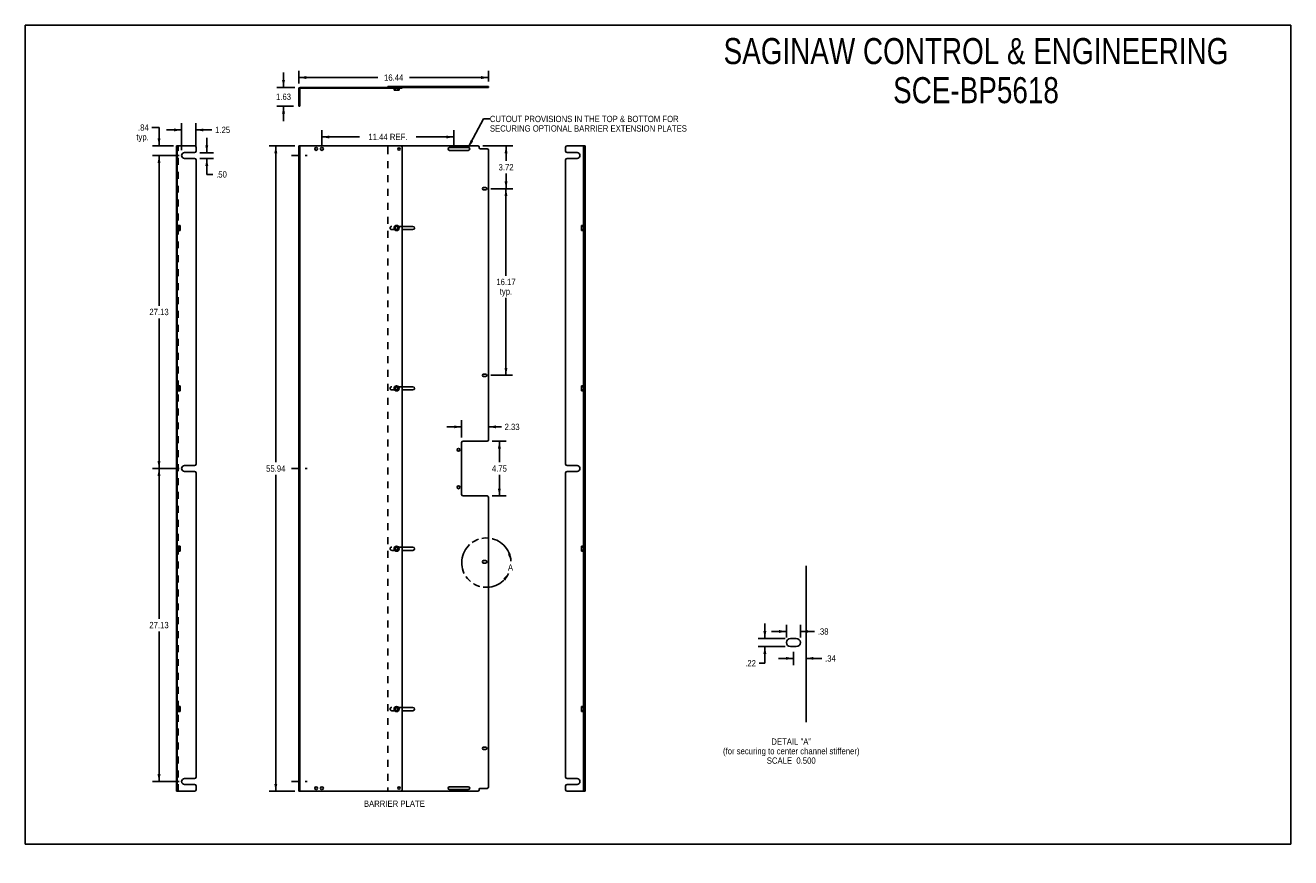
# Model space of a CAD drawing. Header units: inches. Extents: x 0 to 110, y -45 to 71.
import ezdxf

# ---------------------------------------------------------------- set-up
doc = ezdxf.new("R2010")
doc.units = ezdxf.units.IN
doc.header["$LTSCALE"] = 6.032258
doc.header["$MEASUREMENT"] = 0
for name, pattern in [('DASHED', [0.2, 0.1, -0.1]), ('HIDDEN', [0.2, 0.1, -0.1]), ('PHANTOM', [0.8, 0.45, -0.05, 0.1, -0.05, 0.1, -0.05])]:
    doc.linetypes.add(name, pattern=pattern)
doc.layers.get('0').update_dxf_attribs({"linetype": 'CONTINUOUS'})
for name, color, linetype in [('02___PRT_ALL_AXES', 7, 'CONTINUOUS'), ('DEFAULT_2', 8, 'HIDDEN'), ('DEFAULT_3', 7, 'PHANTOM'), ('DIMENSIONS', 7, 'CONTINUOUS')]:
    doc.layers.add(name, color=color, linetype=linetype)
doc.styles.get("Standard").update_dxf_attribs({"font": 'txt', "width": 0.8})
doc.dimstyles.new('DIMSTYLE_1', dxfattribs={"dimtxt": 0.548387, "dimasz": 0.645161, "dimexe": 0.09, "dimexo": 0.07, "dimgap": 0.0425, "dimtad": 0, "dimtih": 1, "dimtoh": 1, "dimzin": 4, "dimdsep": 46, "dimtxsty": 'Standard', "dimblk": '_FILLED', "dimblk1": '_FILLED', "dimblk2": '_FILLED', "dimcen": 0.09, "dimadec": 0, "dimazin": 0, "dimtfac": 1, "dimtofl": 0, "dimtmove": 0, "dimatfit": 3, "dimldrblk": '_FILLED', "dimfxl": 1, "dimtolj": 1, "dimtzin": 4, "dimarcsym": 0})
doc.dimstyles.new('DIMSTYLE_2', dxfattribs={"dimtxt": 0.548387, "dimasz": 0.645161, "dimexe": 0.09, "dimexo": 0.07, "dimgap": 0.0425, "dimtad": 0, "dimtih": 1, "dimtoh": 1, "dimlfac": 0.31, "dimzin": 4, "dimdsep": 46, "dimtxsty": 'Standard', "dimblk": '_FILLED', "dimblk1": '_FILLED', "dimblk2": '_FILLED', "dimcen": 0.09, "dimadec": 0, "dimazin": 0, "dimtfac": 1, "dimtofl": 0, "dimtmove": 0, "dimatfit": 3, "dimldrblk": '_FILLED', "dimfxl": 1, "dimtolj": 1, "dimtzin": 4, "dimarcsym": 0})
doc.dimstyles.get("Standard").update_dxf_attribs({"dimtxt": 0.548387, "dimasz": 0.645161, "dimexe": 0.09, "dimexo": 0.07, "dimgap": 0.09, "dimtad": 0, "dimtih": 1, "dimtoh": 1, "dimzin": 4, "dimdsep": 46, "dimtxsty": 'Standard', "dimblk": '_FILLED', "dimblk1": '_FILLED', "dimblk2": '_FILLED', "dimcen": 0.09, "dimadec": 0, "dimazin": 0, "dimtp": 0.01, "dimtm": 0.01, "dimtfac": 1, "dimtofl": 0, "dimtmove": 0, "dimatfit": 3, "dimldrblk": '_FILLED', "dimfxl": 1, "dimtolj": 1, "dimtzin": 4, "dimarcsym": 0})

# ---------------------------------------------------------------- blocks, each defined once
blk = doc.blocks.new('_FILLED')
at = {"color": 0, "linetype": 'ByBlock'}
blk.add_solid([(0, 0), (-1, 0.2), (-1, -0.2)], dxfattribs=at)
blk = doc.blocks.new('*D1')
at = {"layer": 'DIMENSIONS', "color": 2, "linetype": 'Continuous'}
for p, q in [((13.34, 59.68), (11.01, 59.68)), ((11.59, 59.68), (11.59, 46.67)), ((11.59, 32.56), (11.59, 45.57)), ((13.34, 32.56), (11.01, 32.56))]:
    blk.add_line(p, q, dxfattribs=at)
at = {"layer": 'DIMENSIONS', "color": 2, "linetype": 'Continuous', "xscale": 0.6451612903, "yscale": 0.6451612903, "zscale": 0.6451612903}
for p, rotation in [((11.59, 59.68), 90), ((11.59, 32.56), 270)]:
    blk.add_blockref('_FILLED', p, dxfattribs=dict(at, rotation=rotation))
at = {"layer": 'DIMENSIONS', "color": 2, "linetype": 'Continuous', "insert": (11.59, 46.4), "char_height": 0.548, "width": 2.1935, "attachment_point": 2, "line_spacing_factor": 0.9}
blk.add_mtext('27.13', dxfattribs=at)
blk = doc.blocks.new('*D2')
at = {"layer": 'DIMENSIONS', "color": 2, "linetype": 'Continuous'}
for p, q in [((13.34, 32.56), (11.01, 32.56)), ((11.59, 32.56), (11.59, 19.54)), ((11.59, 5.43), (11.59, 18.45)), ((13.34, 5.43), (11.01, 5.43))]:
    blk.add_line(p, q, dxfattribs=at)
at = {"layer": 'DIMENSIONS', "color": 2, "linetype": 'Continuous', "xscale": 0.6451612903, "yscale": 0.6451612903, "zscale": 0.6451612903}
for p, rotation in [((11.59, 32.56), 90), ((11.59, 5.43), 270)]:
    blk.add_blockref('_FILLED', p, dxfattribs=dict(at, rotation=rotation))
at = {"layer": 'DIMENSIONS', "color": 2, "linetype": 'Continuous', "insert": (11.59, 19.27), "char_height": 0.548, "width": 2.1935, "attachment_point": 2, "line_spacing_factor": 0.9}
blk.add_mtext('27.13', dxfattribs=at)
blk = doc.blocks.new('*D3')
at = {"layer": 'DIMENSIONS', "color": 2, "linetype": 'Continuous'}
for p, q in [((40.34, 56.81), (42.24, 56.81)), ((41.66, 56.81), (41.66, 49.27)), ((41.66, 40.64), (41.66, 47.35)), ((40.34, 40.64), (42.24, 40.64))]:
    blk.add_line(p, q, dxfattribs=at)
at = {"layer": 'DIMENSIONS', "color": 2, "linetype": 'Continuous', "xscale": 0.6451612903, "yscale": 0.6451612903, "zscale": 0.6451612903}
for p, rotation in [((41.66, 56.81), 90), ((41.66, 40.64), 270)]:
    blk.add_blockref('_FILLED', p, dxfattribs=dict(at, rotation=rotation))
at = {"layer": 'DIMENSIONS', "color": 2, "linetype": 'Continuous', "insert": (41.66, 49), "char_height": 0.548, "width": 2.1935, "attachment_point": 2, "line_spacing_factor": 0.9}
blk.add_mtext('16.17\\Ptyp.', dxfattribs=at)
blk = doc.blocks.new('*D4')
at = {"layer": 'DIMENSIONS', "color": 2, "linetype": 'Continuous'}
for p, q in [((39.66, 60.53), (42.25, 60.53)), ((41.67, 60.53), (41.67, 59.22)), ((41.67, 56.81), (41.67, 58.12)), ((40.34, 56.81), (42.25, 56.81))]:
    blk.add_line(p, q, dxfattribs=at)
at = {"layer": 'DIMENSIONS', "color": 2, "linetype": 'Continuous', "xscale": 0.6451612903, "yscale": 0.6451612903, "zscale": 0.6451612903}
for p, rotation in [((41.67, 60.53), 90), ((41.67, 56.81), 270)]:
    blk.add_blockref('_FILLED', p, dxfattribs=dict(at, rotation=rotation))
at = {"layer": 'DIMENSIONS', "color": 2, "linetype": 'Continuous', "insert": (41.67, 58.94), "char_height": 0.548, "width": 1.7548, "attachment_point": 2, "line_spacing_factor": 0.9}
blk.add_mtext('3.72', dxfattribs=at)
blk = doc.blocks.new('*D5')
at = {"layer": 'DIMENSIONS', "color": 2, "linetype": 'Continuous'}
for p, q in [((23.71, 65.92), (23.71, 67.02)), ((40.15, 66.11), (40.15, 67.02)), ((23.71, 66.44), (30.56, 66.44)), ((40.15, 66.44), (33.3, 66.44))]:
    blk.add_line(p, q, dxfattribs=at)
at = {"layer": 'DIMENSIONS', "color": 2, "linetype": 'Continuous', "xscale": 0.6451612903, "yscale": 0.6451612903, "zscale": 0.6451612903, "rotation": 180}
blk.add_blockref('_FILLED', (23.71, 66.44), dxfattribs=at)
at = {"layer": 'DIMENSIONS', "color": 2, "linetype": 'Continuous', "xscale": 0.6451612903, "yscale": 0.6451612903, "zscale": 0.6451612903}
blk.add_blockref('_FILLED', (40.15, 66.44), dxfattribs=at)
at = {"layer": 'DIMENSIONS', "color": 2, "linetype": 'Continuous', "insert": (31.93, 66.71), "char_height": 0.548, "width": 2.1935, "attachment_point": 2, "line_spacing_factor": 0.9}
blk.add_mtext('16.44', dxfattribs=at)
blk = doc.blocks.new('*D6')
at = {"layer": 'DIMENSIONS', "color": 2, "linetype": 'Continuous'}
for p, q in [((40.47, 34.93), (41.68, 34.93)), ((41.09, 34.93), (41.09, 33.11)), ((41.09, 30.18), (41.09, 32.01)), ((40.47, 30.18), (41.68, 30.18))]:
    blk.add_line(p, q, dxfattribs=at)
at = {"layer": 'DIMENSIONS', "color": 2, "linetype": 'Continuous', "xscale": 0.6451612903, "yscale": 0.6451612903, "zscale": 0.6451612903}
for p, rotation in [((41.09, 34.93), 90), ((41.09, 30.18), 270)]:
    blk.add_blockref('_FILLED', p, dxfattribs=dict(at, rotation=rotation))
at = {"layer": 'DIMENSIONS', "color": 2, "linetype": 'Continuous', "insert": (41.09, 32.83), "char_height": 0.548, "width": 1.7548, "attachment_point": 2, "line_spacing_factor": 0.9}
blk.add_mtext('4.75', dxfattribs=at)
blk = doc.blocks.new('*D7')
at = {"layer": 'DIMENSIONS', "color": 2, "linetype": 'Continuous'}
for p, q in [((37.82, 35.26), (37.82, 36.75)), ((37.82, 36.17), (36.53, 36.17)), ((40.15, 36.17), (41.26, 36.17))]:
    blk.add_line(p, q, dxfattribs=at)
at = {"layer": 'DIMENSIONS', "color": 2, "linetype": 'Continuous', "xscale": 0.6451612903, "yscale": 0.6451612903, "zscale": 0.6451612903}
blk.add_blockref('_FILLED', (37.82, 36.17), dxfattribs=at)
at = {"layer": 'DIMENSIONS', "color": 2, "linetype": 'Continuous', "xscale": 0.6451612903, "yscale": 0.6451612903, "zscale": 0.6451612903, "rotation": 180}
blk.add_blockref('_FILLED', (40.15, 36.17), dxfattribs=at)
at = {"layer": 'DIMENSIONS', "color": 2, "linetype": 'Continuous', "insert": (41.54, 36.44), "char_height": 0.548, "width": 1.7548, "attachment_point": 1, "line_spacing_factor": 0.9}
blk.add_mtext('2.33', dxfattribs=at)
blk = doc.blocks.new('*D8')
at = {"layer": 'DIMENSIONS', "color": 2, "linetype": 'Continuous'}
for p, q in [((64.1, 17.83), (64.1, 19.12)), ((65.87, 17.83), (63.52, 17.83)), ((65.87, 17.13), (63.52, 17.13)), ((64.1, 17.13), (64.1, 15.69)), ((64.1, 15.69), (63.6, 15.69))]:
    blk.add_line(p, q, dxfattribs=at)
at = {"layer": 'DIMENSIONS', "color": 2, "linetype": 'Continuous', "xscale": 0.6451612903, "yscale": 0.6451612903, "zscale": 0.6451612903}
for p, rotation in [((64.1, 17.83), 270), ((64.1, 17.13), 90)]:
    blk.add_blockref('_FILLED', p, dxfattribs=dict(at, rotation=rotation))
at = {"layer": 'DIMENSIONS', "color": 2, "linetype": 'Continuous', "insert": (63.33, 15.96), "char_height": 0.548, "width": 1.3161, "attachment_point": 3, "line_spacing_factor": 0.9}
blk.add_mtext('.22', dxfattribs=at)
blk = doc.blocks.new('*D9')
at = {"layer": 'DIMENSIONS', "color": 2, "linetype": 'Continuous'}
for p, q in [((65.97, 17.93), (65.97, 19.02)), ((67.18, 17.93), (67.18, 19.02)), ((65.97, 18.44), (64.68, 18.44)), ((67.18, 18.44), (68.41, 18.44))]:
    blk.add_line(p, q, dxfattribs=at)
at = {"layer": 'DIMENSIONS', "color": 2, "linetype": 'Continuous', "xscale": 0.6451612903, "yscale": 0.6451612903, "zscale": 0.6451612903}
blk.add_blockref('_FILLED', (65.97, 18.44), dxfattribs=at)
at = {"layer": 'DIMENSIONS', "color": 2, "linetype": 'Continuous', "xscale": 0.6451612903, "yscale": 0.6451612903, "zscale": 0.6451612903, "rotation": 180}
blk.add_blockref('_FILLED', (67.18, 18.44), dxfattribs=at)
at = {"layer": 'DIMENSIONS', "color": 2, "linetype": 'Continuous', "insert": (68.69, 18.71), "char_height": 0.548, "width": 1.3161, "attachment_point": 1, "line_spacing_factor": 0.9}
blk.add_mtext('.38', dxfattribs=at)
blk = doc.blocks.new('*D10')
at = {"layer": 'DIMENSIONS', "color": 2, "linetype": 'Continuous'}
for p, q in [((11.59, 62.1), (10.98, 62.1)), ((11.59, 60.53), (11.59, 62.1)), ((12.84, 60.53), (11.01, 60.53)), ((13.34, 59.68), (11.01, 59.68)), ((11.59, 59.68), (11.59, 58.39))]:
    blk.add_line(p, q, dxfattribs=at)
at = {"layer": 'DIMENSIONS', "color": 2, "linetype": 'Continuous', "xscale": 0.6451612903, "yscale": 0.6451612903, "zscale": 0.6451612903}
for p, rotation in [((11.59, 60.53), 270), ((11.59, 59.68), 90)]:
    blk.add_blockref('_FILLED', p, dxfattribs=dict(at, rotation=rotation))
at = {"layer": 'DIMENSIONS', "color": 2, "linetype": 'Continuous', "insert": (10.7, 62.38), "char_height": 0.548, "width": 1.7548, "attachment_point": 3, "line_spacing_factor": 0.9}
blk.add_mtext('.84\\Ptyp.', dxfattribs=at)
blk = doc.blocks.new('*D11')
at = {"layer": 'DIMENSIONS', "color": 2, "linetype": 'Continuous'}
for p, q in [((22.38, 65.59), (22.38, 66.88)), ((23.37, 65.59), (21.8, 65.59)), ((23.26, 63.96), (21.8, 63.96)), ((22.38, 63.96), (22.38, 62.67))]:
    blk.add_line(p, q, dxfattribs=at)
at = {"layer": 'DIMENSIONS', "color": 2, "linetype": 'Continuous', "xscale": 0.6451612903, "yscale": 0.6451612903, "zscale": 0.6451612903}
for p, rotation in [((22.38, 65.59), 270), ((22.38, 63.96), 90)]:
    blk.add_blockref('_FILLED', p, dxfattribs=dict(at, rotation=rotation))
at = {"layer": 'DIMENSIONS', "color": 2, "linetype": 'Continuous', "insert": (22.38, 65.05), "char_height": 0.548, "width": 1.7548, "attachment_point": 2, "line_spacing_factor": 0.9}
blk.add_mtext('1.63', dxfattribs=at)
blk = doc.blocks.new('*D12')
at = {"layer": 'DIMENSIONS', "color": 2, "linetype": 'Continuous'}
for p, q in [((23.37, 60.53), (21.13, 60.53)), ((21.71, 60.53), (21.71, 33.11)), ((21.71, 4.59), (21.71, 32.01)), ((23.37, 4.59), (21.13, 4.59))]:
    blk.add_line(p, q, dxfattribs=at)
at = {"layer": 'DIMENSIONS', "color": 2, "linetype": 'Continuous', "xscale": 0.6451612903, "yscale": 0.6451612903, "zscale": 0.6451612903}
for p, rotation in [((21.71, 60.53), 90), ((21.71, 4.59), 270)]:
    blk.add_blockref('_FILLED', p, dxfattribs=dict(at, rotation=rotation))
at = {"layer": 'DIMENSIONS', "color": 2, "linetype": 'Continuous', "insert": (21.71, 32.83), "char_height": 0.548, "width": 2.1935, "attachment_point": 2, "line_spacing_factor": 0.9}
blk.add_mtext('55.94', dxfattribs=at)
blk = doc.blocks.new('*D13')
at = {"layer": 'DIMENSIONS', "color": 2, "linetype": 'Continuous'}
for p, q in [((66.57, 16.67), (66.57, 15.53)), ((66.57, 16.11), (65.28, 16.11)), ((67.67, 16.11), (69.04, 16.11))]:
    blk.add_line(p, q, dxfattribs=at)
at = {"layer": 'DIMENSIONS', "color": 2, "linetype": 'Continuous', "xscale": 0.6451612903, "yscale": 0.6451612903, "zscale": 0.6451612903}
blk.add_blockref('_FILLED', (66.57, 16.11), dxfattribs=at)
at = {"layer": 'DIMENSIONS', "color": 2, "linetype": 'Continuous', "xscale": 0.6451612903, "yscale": 0.6451612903, "zscale": 0.6451612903, "rotation": 180}
blk.add_blockref('_FILLED', (67.67, 16.11), dxfattribs=at)
at = {"layer": 'DIMENSIONS', "color": 2, "linetype": 'Continuous', "insert": (69.32, 16.38), "char_height": 0.548, "width": 1.3161, "attachment_point": 1, "line_spacing_factor": 0.9}
blk.add_mtext('.34', dxfattribs=at)
blk = doc.blocks.new('*D14')
at = {"layer": 'DIMENSIONS', "color": 2, "linetype": 'Continuous'}
for p, q in [((25.71, 60.58), (25.71, 61.87)), ((37.15, 60.58), (37.15, 61.87)), ((25.71, 61.29), (28.96, 61.29)), ((37.15, 61.29), (33.89, 61.29))]:
    blk.add_line(p, q, dxfattribs=at)
at = {"layer": 'DIMENSIONS', "color": 2, "linetype": 'Continuous', "xscale": 0.6451612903, "yscale": 0.6451612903, "zscale": 0.6451612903, "rotation": 180}
blk.add_blockref('_FILLED', (25.71, 61.29), dxfattribs=at)
at = {"layer": 'DIMENSIONS', "color": 2, "linetype": 'Continuous', "xscale": 0.6451612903, "yscale": 0.6451612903, "zscale": 0.6451612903}
blk.add_blockref('_FILLED', (37.15, 61.29), dxfattribs=at)
at = {"layer": 'DIMENSIONS', "color": 2, "linetype": 'Continuous', "insert": (31.43, 61.57), "char_height": 0.548, "width": 4.3871, "attachment_point": 2, "line_spacing_factor": 0.9}
blk.add_mtext('11.44 REF.', dxfattribs=at)
blk = doc.blocks.new('*D15')
at = {"layer": 'DIMENSIONS', "color": 2, "linetype": 'Continuous'}
for p, q in [((15.73, 59.93), (15.73, 61.22)), ((15.12, 59.93), (16.31, 59.93)), ((15.12, 59.43), (16.31, 59.43)), ((15.73, 59.43), (15.73, 58.05)), ((15.73, 58.05), (16.26, 58.05))]:
    blk.add_line(p, q, dxfattribs=at)
at = {"layer": 'DIMENSIONS', "color": 2, "linetype": 'Continuous', "xscale": 0.6451612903, "yscale": 0.6451612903, "zscale": 0.6451612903}
for p, rotation in [((15.73, 59.93), 270), ((15.73, 59.43), 90)]:
    blk.add_blockref('_FILLED', p, dxfattribs=dict(at, rotation=rotation))
at = {"layer": 'DIMENSIONS', "color": 2, "linetype": 'Continuous', "insert": (16.54, 58.32), "char_height": 0.548, "width": 1.3161, "attachment_point": 1, "line_spacing_factor": 0.9}
blk.add_mtext('.50', dxfattribs=at)
blk = doc.blocks.new('*D16')
at = {"layer": 'DIMENSIONS', "color": 2, "linetype": 'Continuous'}
for p, q in [((13.54, 61.9), (12.25, 61.9)), ((13.54, 60.14), (13.54, 62.48)), ((14.79, 60.51), (14.79, 62.48)), ((14.79, 61.9), (16.17, 61.9))]:
    blk.add_line(p, q, dxfattribs=at)
at = {"layer": 'DIMENSIONS', "color": 2, "linetype": 'Continuous', "xscale": 0.6451612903, "yscale": 0.6451612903, "zscale": 0.6451612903}
blk.add_blockref('_FILLED', (13.54, 61.9), dxfattribs=at)
at = {"layer": 'DIMENSIONS', "color": 2, "linetype": 'Continuous', "xscale": 0.6451612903, "yscale": 0.6451612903, "zscale": 0.6451612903, "rotation": 180}
blk.add_blockref('_FILLED', (14.79, 61.9), dxfattribs=at)
at = {"layer": 'DIMENSIONS', "color": 2, "linetype": 'Continuous', "insert": (16.45, 62.18), "char_height": 0.548, "width": 1.7548, "attachment_point": 1, "line_spacing_factor": 0.9}
blk.add_mtext('1.25', dxfattribs=at)

msp = doc.modelspace()

# ---------------------------------------------------------------- linework, layer by layer
at = {"color": 7, "linetype": 'Continuous'}
for p, q in [((0, 0), (0, 70.968)), ((0, 70.968), (109.677, 70.968)), ((109.677, 0), (109.677, 70.968)), ((23.782, 65.468), (23.782, 63.96)), ((23.824, 65.51), (32.677, 65.51)), ((31.427, 65.66), (31.427, 65.585)), ((31.427, 65.66), (40.147, 65.66)), ((31.957, 65.51), (31.957, 65.35)), ((32.397, 65.35), (31.957, 65.35)), ((31.967, 65.34), (31.957, 65.35)), ((32.387, 65.34), (31.967, 65.34)), ((32.387, 65.34), (32.397, 65.35)), ((32.397, 65.51), (32.397, 65.35)), ((32.677, 65.51), (32.677, 65.585)), ((39.334, 65.66), (39.334, 65.585)), ((40.147, 65.66), (40.147, 65.585)), ((23.782, 63.96), (23.707, 63.96)), ((13.095, 4.59), (13.095, 60.528)), ((13.095, 60.528), (13.17, 60.528)), ((23.707, 60.528), (32.552, 60.528)), ((23.782, 60.528), (23.782, 59.934)), ((32.677, 60.403), (32.677, 4.715)), ((46.828, 60.403), (46.828, 60.059)), ((46.953, 60.528), (48.528, 60.528)), ((48.378, 4.59), (48.378, 60.528)), ((48.528, 4.59), (48.528, 60.528)), ((23.782, 59.934), (23.707, 59.934)), ((23.782, 59.434), (23.707, 59.434)), ((23.782, 59.434), (23.782, 32.809)), ((46.828, 59.309), (46.828, 32.934)), ((46.953, 59.934), (47.828, 59.934)), ((46.953, 59.434), (47.828, 59.434)), ((48.528, 60.278), (48.453, 60.278)), ((48.208, 53.613), (48.218, 53.623)), ((48.208, 53.193), (48.208, 53.613)), ((48.208, 53.193), (48.218, 53.183)), ((48.218, 53.183), (48.218, 53.623)), ((48.378, 53.623), (48.218, 53.623)), ((48.378, 53.183), (48.218, 53.183)), ((48.208, 39.717), (48.218, 39.727)), ((48.208, 39.297), (48.208, 39.717)), ((48.218, 39.287), (48.218, 39.727)), ((48.378, 39.727), (48.218, 39.727)), ((48.208, 39.297), (48.218, 39.287)), ((48.378, 39.287), (48.218, 39.287)), ((48.528, 34.934), (48.453, 34.934)), ((23.782, 32.809), (23.707, 32.809)), ((23.782, 32.309), (23.707, 32.309)), ((23.782, 32.309), (23.782, 5.684)), ((46.828, 32.184), (46.828, 5.809)), ((46.953, 32.809), (47.828, 32.809)), ((46.953, 32.309), (47.828, 32.309)), ((48.528, 30.184), (48.453, 30.184)), ((48.208, 25.821), (48.218, 25.831)), ((48.208, 25.401), (48.208, 25.821)), ((48.208, 25.401), (48.218, 25.391)), ((48.378, 25.831), (48.218, 25.831)), ((48.218, 25.391), (48.218, 25.831)), ((48.378, 25.391), (48.218, 25.391)), ((48.208, 11.925), (48.218, 11.935)), ((48.208, 11.505), (48.208, 11.925)), ((48.208, 11.505), (48.218, 11.495)), ((48.378, 11.935), (48.218, 11.935)), ((48.218, 11.495), (48.218, 11.935)), ((48.378, 11.495), (48.218, 11.495)), ((23.782, 5.684), (23.707, 5.684)), ((46.953, 5.684), (47.828, 5.684)), ((13.095, 4.59), (13.17, 4.59)), ((23.782, 5.184), (23.707, 5.184)), ((23.707, 4.59), (32.552, 4.59)), ((23.782, 5.184), (23.782, 4.59)), ((46.828, 5.059), (46.828, 4.715)), ((46.953, 5.184), (47.828, 5.184)), ((46.953, 4.59), (48.528, 4.59)), ((48.528, 4.84), (48.453, 4.84)), ((0, 0), (109.677, 0))]:
    msp.add_line(p, q, dxfattribs=at)
at = {"color": 3, "linetype": 'Continuous'}
for p, q in [((23.707, 63.96), (23.707, 65.468)), ((23.824, 65.585), (40.147, 65.585)), ((13.17, 4.59), (13.17, 60.528)), ((13.17, 60.528), (14.67, 60.528)), ((14.795, 60.403), (14.795, 60.059)), ((23.707, 59.934), (23.707, 60.528)), ((39.209, 60.528), (32.552, 60.528)), ((39.334, 60.403), (39.334, 60.34)), ((48.453, 4.59), (48.453, 60.528)), ((14.67, 59.934), (13.795, 59.934)), ((14.67, 59.434), (13.795, 59.434)), ((14.795, 59.309), (14.795, 32.934)), ((23.707, 32.809), (23.707, 59.434)), ((40.022, 60.278), (39.397, 60.278)), ((40.147, 35.059), (40.147, 60.153)), ((37.817, 30.309), (37.817, 34.809)), ((40.022, 34.934), (37.942, 34.934)), ((14.67, 32.809), (13.795, 32.809)), ((14.67, 32.309), (13.795, 32.309)), ((14.795, 32.184), (14.795, 5.809)), ((23.707, 5.684), (23.707, 32.309)), ((40.022, 30.184), (37.942, 30.184)), ((40.147, 4.965), (40.147, 30.059)), ((67.668, 10.575), (67.668, 24.125)), ((14.67, 5.684), (13.795, 5.684)), ((14.67, 4.59), (13.17, 4.59)), ((14.67, 5.184), (13.795, 5.184)), ((14.795, 5.059), (14.795, 4.715)), ((23.707, 4.59), (23.707, 5.184)), ((32.552, 4.59), (39.209, 4.59)), ((39.334, 4.715), (39.334, 4.778)), ((40.022, 4.84), (39.397, 4.84))]:
    msp.add_line(p, q, dxfattribs=at)
at = {"color": 7, "linetype": 'Continuous'}
for centre, radius in [((32.177, 53.403), 0.22), ((32.177, 53.403), 0.21), ((32.177, 53.403), 0.135), ((32.177, 53.403), 0.125), ((32.177, 39.507), 0.22), ((32.177, 39.507), 0.21), ((32.177, 39.507), 0.135), ((32.177, 39.507), 0.125), ((32.177, 25.611), 0.22), ((32.177, 25.611), 0.21), ((32.177, 25.611), 0.135), ((32.177, 25.611), 0.125), ((32.177, 11.715), 0.22), ((32.177, 11.715), 0.21), ((32.177, 11.715), 0.135), ((32.177, 11.715), 0.125)]:
    msp.add_circle(centre, radius, dxfattribs=at)
at = {"color": 3, "linetype": 'Continuous'}
for centre in [(37.547, 34.184), (37.547, 30.934)]:
    msp.add_circle(centre, 0.125, dxfattribs=at)
for centre, radius, start, end in [((23.824, 65.468), 0.117, 90, 180), ((14.67, 60.403), 0.125, 0, 90), ((39.209, 60.403), 0.125, 0, 90), ((39.397, 60.34), 0.0625, 180, 270), ((14.67, 60.059), 0.125, 270, 360), ((14.67, 59.309), 0.125, 0, 90), ((40.022, 60.153), 0.125, 0, 90), ((37.942, 34.809), 0.125, 90, 180), ((40.022, 35.059), 0.125, 270, 360), ((14.67, 32.934), 0.125, 270, 360), ((14.67, 32.184), 0.125, 0, 90), ((37.942, 30.309), 0.125, 180, 270), ((40.022, 30.059), 0.125, 0, 90), ((14.67, 5.809), 0.125, 270, 360), ((14.67, 5.059), 0.125, 0, 90), ((14.67, 4.715), 0.125, 270, 360), ((39.209, 4.715), 0.125, 270, 360), ((39.397, 4.778), 0.0625, 90, 180), ((40.022, 4.965), 0.125, 270, 360)]:
    msp.add_arc(centre, radius, start, end, dxfattribs=at)
at = {"color": 7, "linetype": 'Continuous'}
for centre, radius, start, end in [((23.824, 65.468), 0.042, 90, 180), ((32.552, 60.403), 0.125, 0, 90), ((46.953, 60.403), 0.125, 90, 180), ((46.953, 60.059), 0.125, 180, 270), ((46.953, 59.309), 0.125, 90, 180), ((46.953, 32.934), 0.125, 180, 270), ((46.953, 32.184), 0.125, 90, 180), ((46.953, 5.809), 0.125, 180, 270), ((32.552, 4.715), 0.125, 270, 360), ((46.953, 5.059), 0.125, 90, 180), ((46.953, 4.715), 0.125, 180, 270)]:
    msp.add_arc(centre, radius, start, end, dxfattribs=at)
at = {"layer": '02___PRT_ALL_AXES', "color": 8, "linetype": 'HIDDEN'}
for p, q in [((23.707, 65.21), (23.707, 64.96)), ((23.782, 65.21), (23.707, 65.21)), ((23.782, 65.21), (23.782, 64.96)), ((25.082, 65.51), (25.082, 65.585)), ((25.332, 65.585), (25.082, 65.585)), ((25.332, 65.51), (25.082, 65.51)), ((25.332, 65.51), (25.332, 65.585)), ((25.582, 65.51), (25.582, 65.585)), ((25.832, 65.585), (25.582, 65.585)), ((25.832, 65.51), (25.582, 65.51)), ((25.832, 65.51), (25.832, 65.585)), ((31.614, 65.585), (31.614, 65.66)), ((31.615, 65.66), (33.739, 65.66)), ((31.615, 65.585), (33.739, 65.585)), ((32.005, 65.585), (32.005, 65.51)), ((32.005, 65.51), (32.505, 65.51)), ((32.287, 65.51), (32.287, 65.585)), ((32.349, 65.585), (32.349, 65.51)), ((32.505, 65.51), (32.505, 65.585)), ((33.739, 65.585), (33.739, 65.66)), ((36.647, 65.66), (38.522, 65.66)), ((36.647, 65.66), (36.647, 65.585)), ((36.647, 65.585), (38.522, 65.585)), ((38.522, 65.66), (38.522, 65.585)), ((39.619, 65.66), (39.619, 65.585)), ((39.62, 65.66), (39.994, 65.66)), ((39.62, 65.585), (39.994, 65.585)), ((39.994, 65.66), (39.994, 65.585)), ((13.095, 60.133), (13.095, 60.383)), ((13.245, 60.383), (13.095, 60.383)), ((13.17, 60.383), (13.17, 60.133)), ((13.245, 60.355), (13.17, 60.355)), ((13.245, 60.383), (13.245, 60.133)), ((48.378, 60.133), (48.378, 60.383)), ((48.528, 60.383), (48.378, 60.383)), ((48.453, 60.355), (48.378, 60.355)), ((48.453, 60.383), (48.453, 60.133)), ((48.528, 60.383), (48.528, 60.133)), ((13.095, 60.133), (13.245, 60.133)), ((13.245, 60.137), (13.17, 60.137)), ((23.782, 59.934), (23.707, 59.934)), ((23.707, 59.434), (23.782, 59.434)), ((48.453, 60.137), (48.378, 60.137)), ((48.528, 60.133), (48.378, 60.133)), ((13.095, 56.7), (13.095, 56.918)), ((13.17, 56.918), (13.095, 56.918)), ((13.17, 56.7), (13.095, 56.7)), ((13.17, 56.7), (13.17, 56.918)), ((48.453, 56.918), (48.453, 56.7)), ((48.528, 56.918), (48.453, 56.918)), ((48.528, 56.7), (48.453, 56.7)), ((48.528, 56.918), (48.528, 56.7)), ((13.095, 53.543), (13.095, 53.262)), ((13.17, 53.543), (13.095, 53.543)), ((13.17, 53.262), (13.095, 53.262)), ((13.17, 53.231), (13.17, 53.575)), ((13.17, 53.575), (13.245, 53.575)), ((13.17, 53.231), (13.245, 53.231)), ((13.245, 53.231), (13.245, 53.575)), ((32.677, 53.543), (31.755, 53.543)), ((31.755, 53.262), (32.677, 53.262)), ((48.378, 53.575), (48.378, 53.231)), ((48.453, 53.575), (48.378, 53.575)), ((48.453, 53.231), (48.378, 53.231)), ((48.453, 53.575), (48.453, 53.231)), ((48.453, 53.543), (48.528, 53.543)), ((48.453, 53.262), (48.528, 53.262)), ((48.528, 53.262), (48.528, 53.543)), ((13.095, 40.533), (13.095, 40.751)), ((13.17, 40.751), (13.095, 40.751)), ((13.17, 40.533), (13.17, 40.751)), ((48.453, 40.751), (48.453, 40.533)), ((48.528, 40.751), (48.453, 40.751)), ((48.528, 40.751), (48.528, 40.533)), ((13.17, 40.533), (13.095, 40.533)), ((13.095, 39.647), (13.095, 39.366)), ((13.17, 39.647), (13.095, 39.647)), ((13.17, 39.335), (13.17, 39.679)), ((13.17, 39.679), (13.245, 39.679)), ((13.245, 39.335), (13.245, 39.679)), ((32.677, 39.647), (31.755, 39.647)), ((48.378, 39.679), (48.378, 39.335)), ((48.453, 39.679), (48.378, 39.679)), ((48.528, 40.533), (48.453, 40.533)), ((48.453, 39.679), (48.453, 39.335)), ((48.453, 39.647), (48.528, 39.647)), ((48.528, 39.366), (48.528, 39.647)), ((13.17, 39.366), (13.095, 39.366)), ((13.17, 39.335), (13.245, 39.335)), ((31.755, 39.366), (32.677, 39.366)), ((48.453, 39.335), (48.378, 39.335)), ((48.453, 39.366), (48.528, 39.366)), ((23.782, 32.809), (23.707, 32.809)), ((23.707, 32.309), (23.782, 32.309)), ((13.17, 25.751), (13.095, 25.751)), ((13.095, 25.751), (13.095, 25.47)), ((13.17, 25.47), (13.095, 25.47)), ((13.17, 25.783), (13.245, 25.783)), ((13.17, 25.439), (13.17, 25.783)), ((13.17, 25.439), (13.245, 25.439)), ((13.245, 25.439), (13.245, 25.783)), ((32.677, 25.751), (31.755, 25.751)), ((31.755, 25.47), (32.677, 25.47)), ((48.453, 25.783), (48.378, 25.783)), ((48.378, 25.783), (48.378, 25.439)), ((48.453, 25.439), (48.378, 25.439)), ((48.453, 25.783), (48.453, 25.439)), ((48.453, 25.751), (48.528, 25.751)), ((48.453, 25.47), (48.528, 25.47)), ((48.528, 25.47), (48.528, 25.751)), ((13.17, 24.584), (13.095, 24.584)), ((13.095, 24.366), (13.095, 24.584)), ((13.17, 24.366), (13.095, 24.366)), ((13.17, 24.366), (13.17, 24.584)), ((48.528, 24.584), (48.453, 24.584)), ((48.453, 24.584), (48.453, 24.366)), ((48.528, 24.366), (48.453, 24.366)), ((48.528, 24.584), (48.528, 24.366)), ((13.17, 11.856), (13.095, 11.856)), ((13.095, 11.856), (13.095, 11.575)), ((13.17, 11.575), (13.095, 11.575)), ((13.17, 11.887), (13.245, 11.887)), ((13.17, 11.543), (13.17, 11.887)), ((13.17, 11.543), (13.245, 11.543)), ((13.245, 11.543), (13.245, 11.887)), ((32.677, 11.856), (31.755, 11.856)), ((31.755, 11.575), (32.677, 11.575)), ((48.453, 11.887), (48.378, 11.887)), ((48.378, 11.887), (48.378, 11.543)), ((48.453, 11.543), (48.378, 11.543)), ((48.453, 11.887), (48.453, 11.543)), ((48.453, 11.856), (48.528, 11.856)), ((48.453, 11.575), (48.528, 11.575)), ((48.528, 11.575), (48.528, 11.856)), ((13.17, 8.418), (13.095, 8.418)), ((13.095, 8.2), (13.095, 8.418)), ((13.17, 8.2), (13.095, 8.2)), ((13.17, 8.2), (13.17, 8.418)), ((48.528, 8.418), (48.453, 8.418)), ((48.453, 8.418), (48.453, 8.2)), ((48.528, 8.2), (48.453, 8.2)), ((48.528, 8.418), (48.528, 8.2)), ((23.782, 5.684), (23.707, 5.684)), ((13.245, 4.985), (13.095, 4.985)), ((13.095, 4.735), (13.095, 4.985)), ((13.245, 4.735), (13.095, 4.735)), ((13.17, 4.985), (13.17, 4.735)), ((13.245, 4.98), (13.17, 4.98)), ((13.245, 4.762), (13.17, 4.762)), ((13.245, 4.985), (13.245, 4.735)), ((23.707, 5.184), (23.782, 5.184)), ((48.528, 4.985), (48.378, 4.985)), ((48.378, 4.735), (48.378, 4.985)), ((48.453, 4.98), (48.378, 4.98)), ((48.453, 4.762), (48.378, 4.762)), ((48.528, 4.735), (48.378, 4.735)), ((48.453, 4.985), (48.453, 4.735)), ((48.528, 4.985), (48.528, 4.735))]:
    msp.add_line(p, q, dxfattribs=at)
at = {"layer": '02___PRT_ALL_AXES', "color": 3, "linetype": 'Continuous'}
for p, q in [((36.772, 60.383), (38.397, 60.383)), ((23.707, 59.934), (23.707, 59.434)), ((38.397, 60.133), (36.772, 60.133)), ((39.728, 56.918), (39.885, 56.918)), ((39.885, 56.7), (39.728, 56.7)), ((33.599, 53.543), (32.677, 53.543)), ((32.677, 53.262), (33.599, 53.262)), ((39.728, 40.751), (39.885, 40.751)), ((33.599, 39.647), (32.677, 39.647)), ((39.885, 40.533), (39.728, 40.533)), ((32.677, 39.366), (33.599, 39.366)), ((23.707, 32.809), (23.707, 32.309)), ((33.599, 25.751), (32.677, 25.751)), ((32.677, 25.47), (33.599, 25.47)), ((39.728, 24.584), (39.885, 24.584)), ((39.885, 24.366), (39.728, 24.366)), ((66.318, 17.828), (66.825, 17.828)), ((66.825, 17.125), (66.318, 17.125)), ((33.599, 11.856), (32.677, 11.856)), ((32.677, 11.575), (33.599, 11.575)), ((39.728, 8.418), (39.885, 8.418)), ((39.885, 8.2), (39.728, 8.2)), ((23.707, 5.684), (23.707, 5.184)), ((36.772, 4.985), (38.397, 4.985)), ((38.397, 4.735), (36.772, 4.735))]:
    msp.add_line(p, q, dxfattribs=at)
at = {"layer": '02___PRT_ALL_AXES', "color": 2, "linetype": 'DASHED'}
for p, q in [((23.062, 59.684), (24.427, 59.684)), ((23.062, 32.559), (24.427, 32.559)), ((23.062, 5.434), (24.427, 5.434))]:
    msp.add_line(p, q, dxfattribs=at)
at = {"layer": '02___PRT_ALL_AXES', "color": 7, "linetype": 'Continuous'}
for p, q in [((23.782, 59.934), (23.782, 59.434)), ((23.782, 32.809), (23.782, 32.309)), ((23.782, 5.684), (23.782, 5.184))]:
    msp.add_line(p, q, dxfattribs=at)
for centre, radius in [((25.207, 60.258), 0.125), ((25.707, 60.258), 0.125), ((32.396, 60.246), 0.109), ((25.207, 4.86), 0.125), ((25.707, 4.86), 0.125), ((32.396, 4.871), 0.109)]:
    msp.add_circle(centre, radius, dxfattribs=at)
at = {"layer": '02___PRT_ALL_AXES', "color": 8, "linetype": 'HIDDEN'}
for centre in [(32.177, 53.403), (32.177, 39.507), (32.177, 25.611), (32.177, 11.715)]:
    msp.add_circle(centre, 0.172, dxfattribs=at)
at = {"layer": '02___PRT_ALL_AXES', "color": 3, "linetype": 'Continuous'}
for centre, radius, start, end in [((36.772, 60.258), 0.125, 90, 270), ((38.397, 60.258), 0.125, 270, 90), ((13.795, 59.684), 0.25, 90, 270), ((39.728, 56.809), 0.109, 90, 270), ((39.885, 56.809), 0.109, 270, 90), ((33.599, 53.403), 0.141, 270, 90), ((39.728, 40.642), 0.109, 90, 270), ((39.885, 40.642), 0.109, 270, 90), ((33.599, 39.507), 0.141, 270, 90), ((13.795, 32.559), 0.25, 90, 270), ((33.599, 25.611), 0.141, 270, 90), ((39.728, 24.475), 0.109, 90, 270), ((39.885, 24.475), 0.109, 270, 90), ((66.318, 17.477), 0.352, 90, 270), ((66.825, 17.477), 0.352, 270, 90), ((33.599, 11.715), 0.141, 270, 90), ((39.728, 8.309), 0.109, 90, 270), ((39.885, 8.309), 0.109, 270, 90), ((13.795, 5.434), 0.25, 90, 270), ((36.772, 4.86), 0.125, 90, 270), ((38.397, 4.86), 0.125, 270, 90)]:
    msp.add_arc(centre, radius, start, end, dxfattribs=at)
at = {"layer": '02___PRT_ALL_AXES', "color": 7, "linetype": 'Continuous'}
for centre in [(47.828, 59.684), (47.828, 32.559), (47.828, 5.434)]:
    msp.add_arc(centre, 0.25, 270, 90, dxfattribs=at)
at = {"layer": '02___PRT_ALL_AXES', "color": 8, "linetype": 'HIDDEN'}
for centre in [(31.755, 53.403), (31.755, 39.507), (31.755, 25.611), (31.755, 11.715)]:
    msp.add_arc(centre, 0.141, 90, 270, dxfattribs=at)
at = {"layer": 'DEFAULT_2', "color": 8, "linetype": 'HIDDEN'}
for p, q in [((32.005, 65.564), (32.005, 65.51)), ((32.005, 65.564), (32.348, 65.564)), ((32.052, 65.554), (32.042, 65.564)), ((32.052, 65.35), (32.042, 65.34)), ((32.052, 65.554), (32.052, 65.35)), ((32.302, 65.554), (32.052, 65.554)), ((32.302, 65.554), (32.312, 65.564)), ((32.302, 65.554), (32.302, 65.35)), ((32.302, 65.35), (32.312, 65.34)), ((32.348, 65.564), (32.348, 65.51)), ((37.422, 65.66), (37.422, 65.585)), ((37.672, 65.66), (37.672, 65.585)), ((37.817, 65.585), (37.817, 65.66)), ((13.245, 4.59), (13.245, 60.528)), ((31.427, 60.403), (31.427, 4.715)), ((13.17, 60.278), (13.095, 60.278)), ((23.707, 59.934), (23.707, 59.434)), ((23.782, 59.934), (23.782, 59.434)), ((13.191, 53.231), (13.191, 53.574)), ((13.191, 53.574), (13.245, 53.574)), ((13.201, 53.528), (13.191, 53.538)), ((13.201, 53.278), (13.191, 53.268)), ((13.191, 53.231), (13.245, 53.231)), ((13.201, 53.528), (13.201, 53.278)), ((13.201, 53.528), (13.405, 53.528)), ((13.201, 53.278), (13.405, 53.278)), ((13.245, 53.623), (13.405, 53.623)), ((13.245, 53.183), (13.405, 53.183)), ((13.405, 53.623), (13.405, 53.183)), ((13.415, 53.613), (13.405, 53.623)), ((13.405, 53.528), (13.415, 53.538)), ((13.405, 53.278), (13.415, 53.268)), ((13.415, 53.193), (13.405, 53.183)), ((13.415, 53.613), (13.415, 53.193)), ((48.218, 53.528), (48.208, 53.538)), ((48.218, 53.278), (48.208, 53.268)), ((48.422, 53.528), (48.218, 53.528)), ((48.422, 53.278), (48.218, 53.278)), ((48.432, 53.574), (48.378, 53.574)), ((48.432, 53.231), (48.378, 53.231)), ((48.422, 53.528), (48.432, 53.538)), ((48.422, 53.528), (48.422, 53.278)), ((48.422, 53.278), (48.432, 53.268)), ((48.432, 53.231), (48.432, 53.574)), ((13.191, 39.335), (13.191, 39.678)), ((13.191, 39.678), (13.245, 39.678)), ((13.201, 39.632), (13.191, 39.642)), ((13.201, 39.632), (13.201, 39.382)), ((13.201, 39.632), (13.405, 39.632)), ((13.245, 39.727), (13.405, 39.727)), ((13.405, 39.727), (13.405, 39.287)), ((13.415, 39.717), (13.405, 39.727)), ((13.405, 39.632), (13.415, 39.642)), ((13.415, 39.717), (13.415, 39.297)), ((48.218, 39.632), (48.208, 39.642)), ((48.422, 39.632), (48.218, 39.632)), ((48.432, 39.678), (48.378, 39.678)), ((48.422, 39.632), (48.432, 39.642)), ((48.422, 39.632), (48.422, 39.382)), ((48.432, 39.335), (48.432, 39.678)), ((13.201, 39.382), (13.191, 39.372)), ((13.191, 39.335), (13.245, 39.335)), ((13.201, 39.382), (13.405, 39.382)), ((13.245, 39.287), (13.405, 39.287)), ((13.405, 39.382), (13.415, 39.372)), ((13.415, 39.297), (13.405, 39.287)), ((48.218, 39.382), (48.208, 39.372)), ((48.422, 39.382), (48.218, 39.382)), ((48.432, 39.335), (48.378, 39.335)), ((48.422, 39.382), (48.432, 39.372)), ((13.17, 34.934), (13.095, 34.934)), ((13.095, 34.309), (13.17, 34.309)), ((13.095, 34.059), (13.17, 34.059)), ((48.528, 34.309), (48.453, 34.309)), ((48.528, 34.059), (48.453, 34.059)), ((23.707, 32.809), (23.707, 32.309)), ((23.782, 32.809), (23.782, 32.309)), ((13.095, 31.059), (13.17, 31.059)), ((13.095, 30.809), (13.17, 30.809)), ((48.528, 31.059), (48.453, 31.059)), ((48.528, 30.809), (48.453, 30.809)), ((13.17, 30.184), (13.095, 30.184)), ((13.191, 25.782), (13.245, 25.782)), ((13.191, 25.439), (13.191, 25.782)), ((13.201, 25.736), (13.191, 25.746)), ((13.201, 25.486), (13.191, 25.476)), ((13.191, 25.439), (13.245, 25.439)), ((13.201, 25.736), (13.405, 25.736)), ((13.201, 25.736), (13.201, 25.486)), ((13.201, 25.486), (13.405, 25.486)), ((13.245, 25.831), (13.405, 25.831)), ((13.245, 25.391), (13.405, 25.391)), ((13.415, 25.821), (13.405, 25.831)), ((13.405, 25.831), (13.405, 25.391)), ((13.405, 25.736), (13.415, 25.746)), ((13.405, 25.486), (13.415, 25.476)), ((13.415, 25.401), (13.405, 25.391)), ((13.415, 25.821), (13.415, 25.401)), ((48.218, 25.736), (48.208, 25.746)), ((48.218, 25.486), (48.208, 25.476)), ((48.422, 25.736), (48.218, 25.736)), ((48.422, 25.486), (48.218, 25.486)), ((48.432, 25.782), (48.378, 25.782)), ((48.432, 25.439), (48.378, 25.439)), ((48.422, 25.736), (48.432, 25.746)), ((48.422, 25.736), (48.422, 25.486)), ((48.422, 25.486), (48.432, 25.476)), ((48.432, 25.439), (48.432, 25.782)), ((13.191, 11.887), (13.245, 11.887)), ((13.191, 11.544), (13.191, 11.887)), ((13.201, 11.84), (13.191, 11.85)), ((13.201, 11.59), (13.191, 11.58)), ((13.191, 11.544), (13.245, 11.544)), ((13.201, 11.84), (13.405, 11.84)), ((13.201, 11.84), (13.201, 11.59)), ((13.201, 11.59), (13.405, 11.59)), ((13.245, 11.935), (13.405, 11.935)), ((13.245, 11.495), (13.405, 11.495)), ((13.415, 11.925), (13.405, 11.935)), ((13.405, 11.935), (13.405, 11.495)), ((13.405, 11.84), (13.415, 11.85)), ((13.405, 11.59), (13.415, 11.58)), ((13.415, 11.505), (13.405, 11.495)), ((13.415, 11.925), (13.415, 11.505)), ((48.218, 11.84), (48.208, 11.85)), ((48.218, 11.59), (48.208, 11.58)), ((48.422, 11.84), (48.218, 11.84)), ((48.422, 11.59), (48.218, 11.59)), ((48.432, 11.887), (48.378, 11.887)), ((48.432, 11.544), (48.378, 11.544)), ((48.422, 11.84), (48.432, 11.85)), ((48.422, 11.84), (48.422, 11.59)), ((48.422, 11.59), (48.432, 11.58)), ((48.432, 11.544), (48.432, 11.887)), ((23.707, 5.684), (23.707, 5.184)), ((23.782, 5.684), (23.782, 5.184)), ((13.17, 4.84), (13.095, 4.84))]:
    msp.add_line(p, q, dxfattribs=at)
for centre in [(32.177, 53.403), (32.177, 39.507), (32.177, 25.611), (32.177, 11.715)]:
    msp.add_circle(centre, 0.172, dxfattribs=at)
for centre, start, end in [((31.552, 60.403), 90, 180), ((31.552, 4.715), 180, 270)]:
    msp.add_arc(centre, 0.125, start, end, dxfattribs=at)
at = {"layer": 'DEFAULT_3', "color": 2, "linetype": 'PHANTOM'}
msp.add_arc((39.96, 24.404), 2.137, 3.59786, 333.99194, dxfattribs=at)
msp.add_arc((39.96, 24.404), 2.137, 3.59786, 333.99194, dxfattribs=at)
for points in [[(42.093, 24.538), (41.836, 25.12), (42.077, 25.212)], [(42.093, 24.538), (41.836, 25.12), (42.077, 25.212)], [(41.88, 23.467), (41.421, 23.027), (41.609, 22.85)], [(41.88, 23.467), (41.421, 23.027), (41.609, 22.85)]]:
    msp.add_solid(points, dxfattribs=at)

# ---------------------------------------------------------------- texts
at = {"color": 2, "linetype": 'Continuous', "insert": (42.056, 24.263), "char_height": 0.548, "width": 0.43871, "attachment_point": 2, "line_spacing_factor": 0.9}
msp.add_mtext('A', dxfattribs=at)
at = {"layer": 'DIMENSIONS', "color": 2, "linetype": 'Continuous', "line_spacing_factor": 0.9}
for s, insert, char_height, width, attachment_point in [('SAGINAW CONTROL & ENGINEERING\\PSCE-BP5618', (82.401, 69.864), 2.25806, 52.3871, 2), ('CUTOUT PROVISIONS IN THE TOP & BOTTOM FOR\\PSECURING OPTIONAL BARRIER EXTENSION PLATES', (40.267, 63.128), 0.54839, 18.42581, 1), ('DETAIL "A"\\P(for securing to center channel stiffener)\\PSCALE  0.500', (66.388, 9.169), 0.54839, 18.42581, 2), ('BARRIER PLATE', (31.988, 3.79), 0.54839, 5.70323, 2)]:
    msp.add_mtext(s, dxfattribs=dict(at, insert=insert, char_height=char_height, width=width, attachment_point=attachment_point))

# ---------------------------------------------------------------- dimensions: what is measured, and where the dimension line sits
at = {"layer": 'DIMENSIONS', "color": 2, "linetype": 'Continuous'}
for base, p1, p2, dimstyle, picture, middle in [((40.147, 66.437), (23.707, 67.087), (40.147, 67.087), 'DIMSTYLE_1', '*D5', (31.927, 66.437)), ((14.795, 61.904), (13.545, 60.065), (14.795, 60.44), 'DIMSTYLE_1', '*D16', (17.325, 61.904)), ((40.147, 36.169), (37.817, 35.19), (40.147, 35.059), 'DIMSTYLE_1', '*D7', (42.413, 36.169)), ((67.1764, 18.4383), (65.9667, 19.089), (67.1764, 19.089), 'DIMSTYLE_2', '*D9', (69.3442, 18.4383))]:
    dim = msp.add_linear_dim(base=base, p1=p1, p2=p2, dimstyle=dimstyle, dxfattribs=at)
    dim.commit()
    dim.dimension.update_dxf_attribs({"geometry": picture, "text_midpoint": middle, "dimtype": 160})
for base, p1, p2, angle, dimstyle, picture, middle in [((22.37786748, 63.960368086), (23.442378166, 65.585368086), (23.325378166, 63.960368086), 270, 'DIMSTYLE_1', '*D11', (22.37786748, 64.772868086)), ((15.732, 59.434), (15.051, 59.934), (15.051, 59.434), 270, 'DIMSTYLE_1', '*D15', (17.197, 58.05)), ((21.712, 4.59), (23.442, 60.528), (23.442, 4.59), 270, 'DIMSTYLE_1', '*D12', (21.712, 32.559)), ((41.673, 56.809), (39.591, 60.528), (40.267, 56.809), 270, 'DIMSTYLE_1', '*D4', (41.673, 58.668)), ((11.594265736, 32.558812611), (13.413037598, 59.683812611), (13.413037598, 32.558812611), 270, 'DIMSTYLE_1', '*D1', (11.594265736, 46.121312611)), ((41.094, 30.184), (40.404, 34.934), (40.404, 30.184), 270, 'DIMSTYLE_1', '*D6', (41.094, 32.559)), ((11.594265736, 5.433812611), (13.413037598, 32.558812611), (13.413037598, 5.433812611), 270, 'DIMSTYLE_1', '*D2', (11.594265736, 18.996312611)), ((64.098, 17.125), (65.937, 17.828), (65.937, 17.125), 270, 'DIMSTYLE_2', '*D8', (62.672, 15.69)), ((66.572, 16.108), (67.668, -45.46), (66.572, 15.457), 180, 'DIMSTYLE_2', '*D13', (69.974, 16.108))]:
    dim = msp.add_linear_dim(base=base, p1=p1, p2=p2, angle=angle, dimstyle=dimstyle, dxfattribs=at)
    dim.commit()
    dim.dimension.update_dxf_attribs({"geometry": picture, "text_midpoint": middle, "dimtype": 160})
for base, p1, p2, picture, middle in [((11.594, 59.684), (12.905, 60.528), (13.413, 59.684), '*D10', (9.827, 61.691)), ((41.655, 40.642), (40.267, 56.809), (40.267, 40.642), '*D3', (41.655, 48.314))]:
    dim = msp.add_linear_dim(base=base, p1=p1, p2=p2, angle=270, text='<>\\Ptyp.', dimstyle='DIMSTYLE_1', dxfattribs=at)
    dim.commit()
    dim.dimension.update_dxf_attribs({"geometry": picture, "text_midpoint": middle, "dimtype": 160})
dim = msp.add_linear_dim(base=(37.147, 61.291), p1=(25.707, 60.514), p2=(37.147, 60.514), text='<> REF.', dimstyle='DIMSTYLE_1', dxfattribs=at)
dim.commit()
dim.dimension.update_dxf_attribs({"geometry": '*D14', "text_midpoint": (31.427, 61.291), "dimtype": 160})

# ---------------------------------------------------------------- leaders
at = {"layer": 'DIMENSIONS', "color": 2, "linetype": 'Continuous', "annotation_type": 0, "has_hookline": 1, "hookline_direction": 1, "text_width": 17.709}
msp.add_leader([(38.397, 60.383), (39.72, 62.854), (40.267, 62.854)], dimstyle='Standard', override={"dimtad": 0}, dxfattribs=at)

doc.saveas('drawing.dxf')
